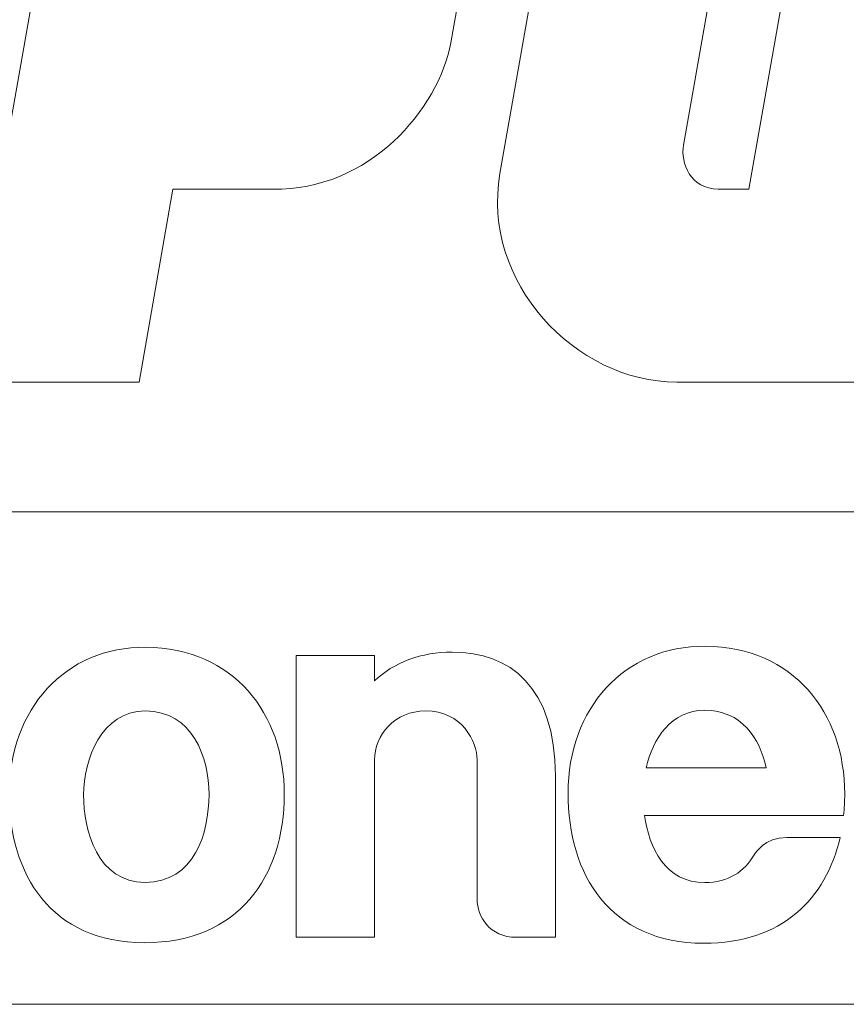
# Model space of a CAD drawing. Header units: millimetres. Extents: x -11513 to 3649, y 2330 to 12522.
# Tile 38 of 75: x -9793.51 to -9787.43, y 8945.93 to 8953.19. Entities that reach past the tile are written whole.
import ezdxf
from ezdxf.enums import TextEntityAlignment as Align

# ---------------------------------------------------------------- set-up
doc = ezdxf.new("R2010")
doc.units = ezdxf.units.MM
doc.layers.add('Aparatura', color=7, linetype='Continuous')
doc.styles.add('Arial', font='Arial', dxfattribs={"height": 1})

# ---------------------------------------------------------------- blocks, each defined once
blk = doc.blocks.new('Tabliczka_2016_RS-W_Włoszczowa')
at = {"layer": 'Aparatura', "lineweight": 5}
for points, knots in [([(70.6623, 59.0694), (70.6623, 59.0694), (67.7925, 51.386), (67.7925, 51.386), (67.7925, 51.386), (67.7925, 51.386), (69.3069, 51.386), (69.3069, 51.386), (69.3069, 51.386), (69.3069, 51.386), (69.0613, 49.993), (69.0613, 49.993), (69.0613, 49.993), (69.0613, 49.993), (65.9271, 49.993), (65.9271, 49.993), (65.9271, 49.993), (65.9271, 49.993), (68.8356, 57.6755), (68.8356, 57.6755), (68.8356, 57.6755), (68.8356, 57.6755), (67.2849, 57.6759), (67.2849, 57.6759), (67.2849, 57.6759), (67.3732, 58.4025), (67.9544, 59.0773), (68.8377, 59.0694), (68.8377, 59.0694), (68.8377, 59.0694), (70.6623, 59.0694), (70.6623, 59.0694)], [0, 0, 0, 0, 0.111111, 0.111111, 0.111111, 0.111111, 0.222222, 0.222222, 0.222222, 0.222222, 0.333333, 0.333333, 0.333333, 0.333333, 0.444444, 0.444444, 0.444444, 0.444444, 0.555556, 0.555556, 0.555556, 0.555556, 0.666667, 0.666667, 0.666667, 0.666667, 0.777778, 0.777778, 0.777778, 0.777778, 1, 1, 1, 1]), ([(73.9902, 57.525), (73.9902, 57.525), (73.0942, 52.4435), (73.0942, 52.4435), (73.0942, 52.4435), (73.0027, 51.9664), (72.506, 51.3737), (71.8061, 51.3869), (71.8061, 51.3869), (71.8061, 51.3869), (71.0866, 51.3869), (71.0866, 51.3869), (71.0866, 51.3869), (71.0866, 51.3869), (70.8434, 49.9929), (70.8434, 49.9929), (70.8434, 49.9929), (70.8434, 49.9929), (69.5818, 49.9929), (69.5818, 49.9929), (69.5818, 49.9929), (69.5818, 49.9929), (71.1818, 59.0674), (71.1818, 59.0674), (71.1818, 59.0674), (71.1818, 59.0674), (72.6969, 59.0694), (72.6969, 59.0694), (72.6969, 59.0694), (73.6083, 59.049), (74.1361, 58.186), (73.9902, 57.525)], [0, 0, 0, 0, 0.111111, 0.111111, 0.111111, 0.111111, 0.222222, 0.222222, 0.222222, 0.222222, 0.333333, 0.333333, 0.333333, 0.333333, 0.444444, 0.444444, 0.444444, 0.444444, 0.555556, 0.555556, 0.555556, 0.555556, 0.666667, 0.666667, 0.666667, 0.666667, 0.777778, 0.777778, 0.777778, 0.777778, 1, 1, 1, 1]), ([(77.8579, 59.0694), (77.8579, 59.0694), (76.2578, 49.993), (76.2578, 49.993), (76.2578, 49.993), (76.2578, 49.993), (74.724, 49.993), (74.724, 49.993), (74.724, 49.993), (73.9893, 49.993), (73.31, 50.7177), (73.4478, 51.4992), (73.4478, 51.4992), (73.4478, 51.4992), (74.7826, 59.0694), (74.7826, 59.0694), (74.7826, 59.0694), (74.7826, 59.0694), (76.0706, 59.069), (76.0706, 59.069), (76.0706, 59.069), (76.0706, 59.069), (74.7724, 51.7049), (74.7724, 51.7049), (74.7724, 51.7049), (74.7498, 51.5768), (74.8246, 51.3869), (75.0235, 51.3869), (75.0235, 51.3869), (75.0235, 51.3869), (75.2453, 51.3869), (75.2453, 51.3869), (75.2453, 51.3869), (75.2453, 51.3869), (76.6003, 59.0694), (76.6003, 59.0694), (76.6003, 59.0694), (76.6003, 59.0694), (77.8579, 59.0694), (77.8579, 59.0694)], [0, 0, 0, 0, 0.090909, 0.090909, 0.090909, 0.090909, 0.181818, 0.181818, 0.181818, 0.181818, 0.272727, 0.272727, 0.272727, 0.272727, 0.363636, 0.363636, 0.363636, 0.363636, 0.454545, 0.454545, 0.454545, 0.454545, 0.545455, 0.545455, 0.545455, 0.545455, 0.636364, 0.636364, 0.636364, 0.636364, 0.727273, 0.727273, 0.727273, 0.727273, 0.818182, 0.818182, 0.818182, 0.818182, 1, 1, 1, 1]), ([(63.9723, 49.0555), (63.9723, 49.0555), (83.2583, 49.0555), (83.2583, 49.0555), (83.2583, 49.0555), (83.2583, 49.0555), (83.2583, 45.4973), (83.2583, 45.4973), (83.2583, 45.4973), (83.2583, 45.4973), (63.9723, 45.4973), (63.9723, 45.4973), (63.9723, 45.4973), (63.9723, 45.4973), (63.9723, 49.0555), (63.9723, 49.0555)], [0, 0, 0, 0, 0.2, 0.2, 0.2, 0.2, 0.4, 0.4, 0.4, 0.4, 0.6, 0.6, 0.6, 0.6, 1, 1, 1, 1]), ([(74.9264, 46.3763), (75.0977, 46.3763), (75.2127, 46.4582), (75.2834, 46.5763), (75.2834, 46.5763), (75.2898, 46.5869), (75.3583, 46.7034), (75.5186, 46.7034), (75.5186, 46.7034), (75.5186, 46.7034), (75.9031, 46.7034), (75.9031, 46.7034), (75.9031, 46.7034), (75.8036, 46.2606), (75.4807, 45.9365), (74.9201, 45.938), (74.9201, 45.938), (74.2431, 45.9398), (73.9392, 46.4326), (73.9392, 47.0244), (73.9392, 47.0244), (73.9392, 47.6293), (74.3442, 48.0905), (74.9313, 48.0843), (74.9313, 48.0843), (75.5687, 48.0775), (75.9365, 47.6042), (75.9365, 47.0165), (75.9365, 47.0165), (75.9365, 46.9641), (75.9339, 46.9125), (75.9287, 46.8621), (75.9287, 46.8621), (75.9287, 46.8621), (75.3791, 46.8621), (75.3791, 46.8621), (75.3791, 46.8621), (75.3791, 46.8621), (75.3791, 46.8621), (75.3791, 46.8621), (75.3791, 46.8621), (75.3791, 46.8621), (74.4906, 46.8621), (74.4906, 46.8621), (74.4906, 46.8621), (74.5244, 46.629), (74.6426, 46.3763), (74.9264, 46.3763)], [0, 0, 0, 0, 0.076923, 0.076923, 0.076923, 0.076923, 0.153846, 0.153846, 0.153846, 0.153846, 0.230769, 0.230769, 0.230769, 0.230769, 0.307692, 0.307692, 0.307692, 0.307692, 0.384615, 0.384615, 0.384615, 0.384615, 0.461538, 0.461538, 0.461538, 0.461538, 0.538462, 0.538462, 0.538462, 0.538462, 0.615385, 0.615385, 0.615385, 0.615385, 0.692308, 0.692308, 0.692308, 0.692308, 0.769231, 0.769231, 0.769231, 0.769231, 0.846154, 0.846154, 0.846154, 0.846154, 1, 1, 1, 1]), ([(69.9045, 47.0228), (69.9045, 47.6245), (70.3073, 48.0832), (70.8913, 48.077), (70.8913, 48.077), (71.5252, 48.0703), (71.891, 47.5995), (71.891, 47.0149), (71.891, 47.0149), (71.891, 46.4239), (71.5625, 45.9405), (70.8802, 45.9423), (70.8802, 45.9423), (70.2068, 45.9441), (69.9045, 46.4342), (69.9045, 47.0228)], [0, 0, 0, 0, 0.2, 0.2, 0.2, 0.2, 0.4, 0.4, 0.4, 0.4, 0.6, 0.6, 0.6, 0.6, 1, 1, 1, 1]), ([(71.977, 48.0177), (71.977, 48.0177), (72.5423, 48.0177), (72.5423, 48.0177), (72.5423, 48.0177), (72.5423, 48.0177), (72.5423, 47.8345), (72.5423, 47.8345), (72.5423, 47.8345), (72.6787, 47.9664), (72.8816, 48.0424), (73.1031, 48.0424), (73.1031, 48.0424), (73.5173, 48.0424), (73.8479, 47.7937), (73.8479, 47.1472), (73.8479, 47.1472), (73.8479, 47.1472), (73.8479, 45.9816), (73.8479, 45.9816), (73.8479, 45.9816), (73.8479, 45.9816), (73.5649, 45.9816), (73.5649, 45.9816), (73.5649, 45.9816), (73.3744, 45.9816), (73.2826, 46.1301), (73.2826, 46.2559), (73.2826, 46.2559), (73.2826, 46.2559), (73.2825, 47.2627), (73.2825, 47.2627), (73.2825, 47.2627), (73.2826, 47.3956), (73.1753, 47.6169), (72.911, 47.6169), (72.911, 47.6169), (72.6876, 47.6169), (72.5423, 47.4427), (72.5423, 47.2627), (72.5423, 47.2627), (72.5423, 47.2627), (72.5423, 45.9816), (72.5423, 45.9816), (72.5423, 45.9816), (72.5423, 45.9816), (71.977, 45.9816), (71.977, 45.9816), (71.977, 45.9816), (71.977, 45.9816), (71.977, 48.0177), (71.977, 48.0177)], [0, 0, 0, 0, 0.071429, 0.071429, 0.071429, 0.071429, 0.142857, 0.142857, 0.142857, 0.142857, 0.214286, 0.214286, 0.214286, 0.214286, 0.285714, 0.285714, 0.285714, 0.285714, 0.357143, 0.357143, 0.357143, 0.357143, 0.428571, 0.428571, 0.428571, 0.428571, 0.5, 0.5, 0.5, 0.5, 0.571429, 0.571429, 0.571429, 0.571429, 0.642857, 0.642857, 0.642857, 0.642857, 0.714286, 0.714286, 0.714286, 0.714286, 0.785714, 0.785714, 0.785714, 0.785714, 0.857143, 0.857143, 0.857143, 0.857143, 1, 1, 1, 1]), ([(70.8864, 46.3783), (71.24, 46.3783), (71.3473, 46.7323), (71.3473, 47.0143), (71.3473, 47.0143), (71.3473, 47.2791), (71.2291, 47.6169), (70.8864, 47.6169), (70.8864, 47.6169), (70.569, 47.6169), (70.4422, 47.2626), (70.4421, 47.0114), (70.4421, 47.0114), (70.4421, 46.7547), (70.5408, 46.3783), (70.8864, 46.3783)], [0, 0, 0, 0, 0.2, 0.2, 0.2, 0.2, 0.4, 0.4, 0.4, 0.4, 0.6, 0.6, 0.6, 0.6, 1, 1, 1, 1]), ([(75.3696, 47.2062), (75.3232, 47.4204), (75.1917, 47.6217), (74.9264, 47.6217), (74.9264, 47.6217), (74.6838, 47.6217), (74.552, 47.4159), (74.5027, 47.2062), (74.5027, 47.2062), (74.5027, 47.2062), (75.3696, 47.2062), (75.3696, 47.2062)], [0, 0, 0, 0, 0.25, 0.25, 0.25, 0.25, 0.5, 0.5, 0.5, 0.5, 1, 1, 1, 1])]:
    blk.add_open_spline(points, degree=3, knots=knots, dxfattribs=at)
at = {"layer": 'Aparatura', "color": 1, "lineweight": 5, "style": 'Arial'}
for tag, p in [('3-2017-00001/0001', (82.1354, 29.5168)), ('2017', (32.1805, 29.5168)), ('...', (77.4388, 24.3168))]:
    blk.add_attdef(tag, text='', height=2, dxfattribs=at).set_placement(p, align=Align.RIGHT)

msp = doc.modelspace()

# ---------------------------------------------------------------- block references
at = {"xscale": 1.02, "yscale": 1.02, "zscale": 1.02}
msp.add_blockref('Tabliczka_2016_RS-W_Włoszczowa', (-9864.8933, 8899.526), dxfattribs=at)

doc.saveas('drawing.dxf')
